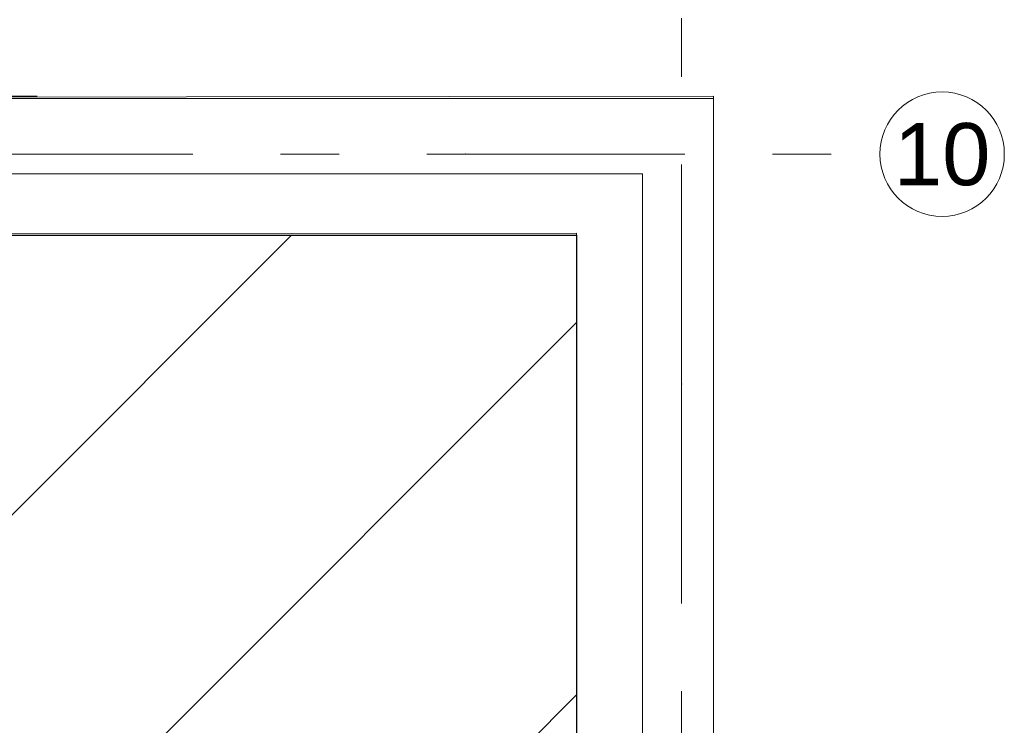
# Model space of a CAD drawing. Header units: millimetres. Extents: x -47038 to 86296, y -75637 to 48966.
# Tile 139 of 174: x -29137 to -26761, y 31403 to 33105. Entities that reach past the tile are written whole.
import ezdxf
from ezdxf.enums import TextEntityAlignment as Align

# ---------------------------------------------------------------- set-up
doc = ezdxf.new("R2010")
doc.units = ezdxf.units.MM
doc.linetypes.add('Przerywana', pattern=[564.444447, 282.222223, -282.222223])
doc.linetypes.add('Przerywana podwójnie', pattern=[109.361107, 52.916665, -21.166666, 14.111111, -21.166666])
for name, color, linetype, lineweight, true_color in [('103-Z Zakres opracowania_Nr_pióra__95', 7, 'Continuous', 140, 0x7c7c7c), ('410-K Osie główne_Nr_pióra__95', 7, 'Continuous', 20, 0x7c7c7c), ('420-K Ściany_Nr_pióra__95', 7, 'Continuous', 20, 0x7c7c7c), ('Nowe_460 - Stropy_Nr_pióra__95', 7, 'Continuous', 13, 0x7c7c7c)]:
    doc.layers.add(name, color=color, linetype=linetype, lineweight=lineweight, true_color=true_color)
for name, color, linetype, lineweight in [('201-A Ppoż_Nr_pióra__31', 1, 'Continuous', 30), ('410-K Osie główne_Nr_pióra__11', 7, 'Continuous', 0), ('AP_zakres_Oopracowania', 7, 'Continuous', 5), ('XREF', 8, 'Continuous', 9)]:
    doc.layers.add(name, color=color, linetype=linetype, lineweight=lineweight)
doc.styles.add('STYL_AUTOMATYCZNY_1', font='arial.ttf')
doc.linetypes.add('PPOZ REI 60', pattern='A,0,[1,A.01 RZUT PARTERU1.Shx,S=1.984127,R=0,X=0,Y=0],-400,0', length=400)

# ---------------------------------------------------------------- blocks, each defined once
blk = doc.blocks.new('parter 2025.10.15')
at = {"layer": '103-Z Zakres opracowania_Nr_pióra__95', "color": 8, "linetype": 'Przerywana', "lineweight": 5}
blk.add_lwpolyline([(-45.53, 3079.65), (654.37, 3079.65), (654.37, 2747.81), (1099.75, 2747.81), (1099.75, 2276.77), (655.29, 2276.77), (655.29, -103.95), (-45.53, -103.95)], close=True, dxfattribs=at)
at = {"layer": '201-A Ppoż_Nr_pióra__31', "color": 8, "linetype": 'PPOZ REI 60', "lineweight": 5}
for p, q in [((641.51, 2729.08), (1082.63, 2729.08)), ((1082.63, 2729.08), (1082.63, 2288.49))]:
    blk.add_line(p, q, dxfattribs=at)
at = {"layer": '410-K Osie główne_Nr_pióra__95', "color": 8, "linetype": 'Przerywana podwójnie', "lineweight": 5}
for p, q in [((1092.06, 2678.38), (1092.06, 2778.38)), ((-63, 2733.81), (1039.92, 2733.81)), ((1039.92, 2733.81), (1139.92, 2733.81)), ((1092.06, 2678.38), (1092.06, 2342.05))]:
    blk.add_line(p, q, dxfattribs=at)
at = {"layer": '410-K Osie główne_Nr_pióra__95', "color": 8, "linetype": 'Continuous', "lineweight": 5}
blk.add_circle((1154.92, 2733.81), 15, dxfattribs=at)
at = {"layer": '410-K Osie główne_Nr_pióra__95', "color": 8, "linetype": 'Przerywana podwójnie', "lineweight": 5}
for p in [(1039.92, 2733.81), (1039.92, 2733.81), (1092.06, 2678.38), (1092.06, 2678.38)]:
    blk.add_point(p, dxfattribs=at)
at = {"layer": '420-K Ściany_Nr_pióra__95', "color": 8, "linetype": 'Continuous', "lineweight": 5, "flags": 128}
for points in [[(1099.75, 2747.81), (654.7, 2747.25)], [(1099.75, 2747.81), (1099.75, 2714.81)], [(654.75, 2714.25), (1066.75, 2714.77)], [(1066.75, 2714.77), (1066.75, 2309.77)], [(1099.75, 2276.77), (1099.75, 2714.81)]]:
    blk.add_lwpolyline(points, dxfattribs=at)
at = {"layer": 'Nowe_460 - Stropy_Nr_pióra__95', "color": 8, "linetype": 'Continuous', "lineweight": 5, "flags": 128}
blk.add_lwpolyline([(1099.75, 2747.25), (655.14, 2747.25), (655.73, 2276.77), (1099.75, 2276.77)], close=True, dxfattribs=at)
at = {"layer": '410-K Osie główne_Nr_pióra__11', "color": 8, "lineweight": 5, "style": 'STYL_AUTOMATYCZNY_1'}
blk.add_text('10', height=15, dxfattribs=at).set_placement((1154.92, 2741.31), align=Align.TOP_CENTER)

msp = doc.modelspace()

# ---------------------------------------------------------------- block references
at = {"layer": 'XREF', "xscale": 10, "yscale": 10, "zscale": 10}
msp.add_blockref('parter 2025.10.15', (-38460.6, 5442.3), dxfattribs=at)

# ---------------------------------------------------------------- next in the draw order: hatches: boundary and pattern name
at = {"layer": 'AP_zakres_Oopracowania'}
h = msp.add_hatch(dxfattribs=at)
h.set_pattern_fill('ANSI31', color=256, scale=200, style=0)
h.paths.add_polyline_path([(-27793.2, 32584.8), (-31913.2, 32584.8), (-31913.2, 28539.9), (-27793.2, 28539.9)])
h.paths.add_polyline_path([(-31094.5, 29743.2), (-28160.7, 29743.2), (-28160.7, 30409.1), (-31094.5, 30409.1)], flags=24)

# ---------------------------------------------------------------- next in the draw order: linework, layer by layer
msp.add_lwpolyline([(-31913.2, 32584.8), (-27793.2, 32584.8), (-27793.2, 28539.9), (-31913.2, 28539.9)], close=True)

doc.saveas('drawing.dxf')
